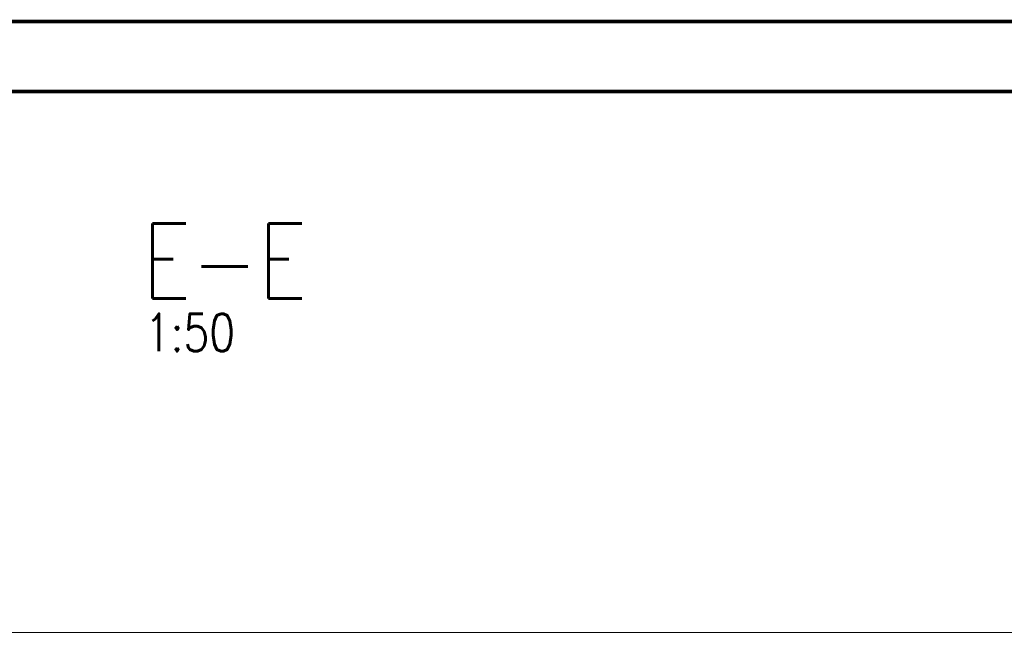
# Paper-space layout 'Layout1' of a CAD drawing. Extents: x -2 to 1033, y -36 to 596.
# Tile 59 of 60: x 653 to 745, y 536 to 594. Entities that reach past the tile are written whole.
import ezdxf
from ezdxf.enums import TextEntityAlignment as Align

# ---------------------------------------------------------------- set-up
doc = ezdxf.new("R2010")
doc.units = 0
doc.layers.get('DEFPOINTS').update_dxf_attribs({"color": 132, "linetype": 'CONTINUOUS'})
doc.layers.add('RAMECEK_HP', color=251, linetype='CONTINUOUS')
doc.layers.add('SS_OPLASTENI-PANEL', color=9, linetype='CONTINUOUS', lineweight=13)
doc.layers.add('SS_POPIS_PROFILU', color=13, linetype='CONTINUOUS', lineweight=25)
doc.styles.add('ROMANS', font='romans.shx', dxfattribs={"width": 0.8})
doc.styles.add('romans.shx', font='romans.shx', dxfattribs={"height": 5})

# ---------------------------------------------------------------- blocks, each defined once
blk = doc.blocks.new('*U6')
at = {"layer": 'RAMECEK_HP', "lineweight": 35, "const_width": 0.35}
for points in [[(0, 594), (0, 0), (841, 0), (841, 594)], [(6.5, 587.5), (6.5, 6.5), (834.5, 6.5), (834.5, 587.5)]]:
    blk.add_lwpolyline(points, close=True, dxfattribs=at)
at = {"layer": 'DEFPOINTS', "style": 'ROMANS', "width": 0.8}
blk.add_attdef('TISK', text='', height=10, dxfattribs=at).set_placement((841, -33), align=Align.RIGHT)

psp = doc.layouts.get("Layout1")

# ---------------------------------------------------------------- linework, layer by layer
at = {"layer": 'SS_OPLASTENI-PANEL', "ltscale": 0.25}
psp.add_line((746.4852, 537.1262), (609.4452, 537.1262), dxfattribs=at)

# ---------------------------------------------------------------- block references
at = {"layer": 'RAMECEK_HP'}
psp.add_blockref('*U6', (0, 0), dxfattribs=at)

# ---------------------------------------------------------------- texts
at = {"layer": 'SS_POPIS_PROFILU', "color": 6, "style": 'romans.shx', "width": 0.8}
psp.add_text('E-E', height=7, dxfattribs=at).set_placement((664.8484, 568.2105))
at = {"layer": 'SS_POPIS_PROFILU', "color": 2, "style": 'romans.shx', "width": 0.8}
psp.add_text('1:50', height=3.5, dxfattribs=at).set_placement((665.0986, 563.3105))

doc.saveas('drawing.dxf')
